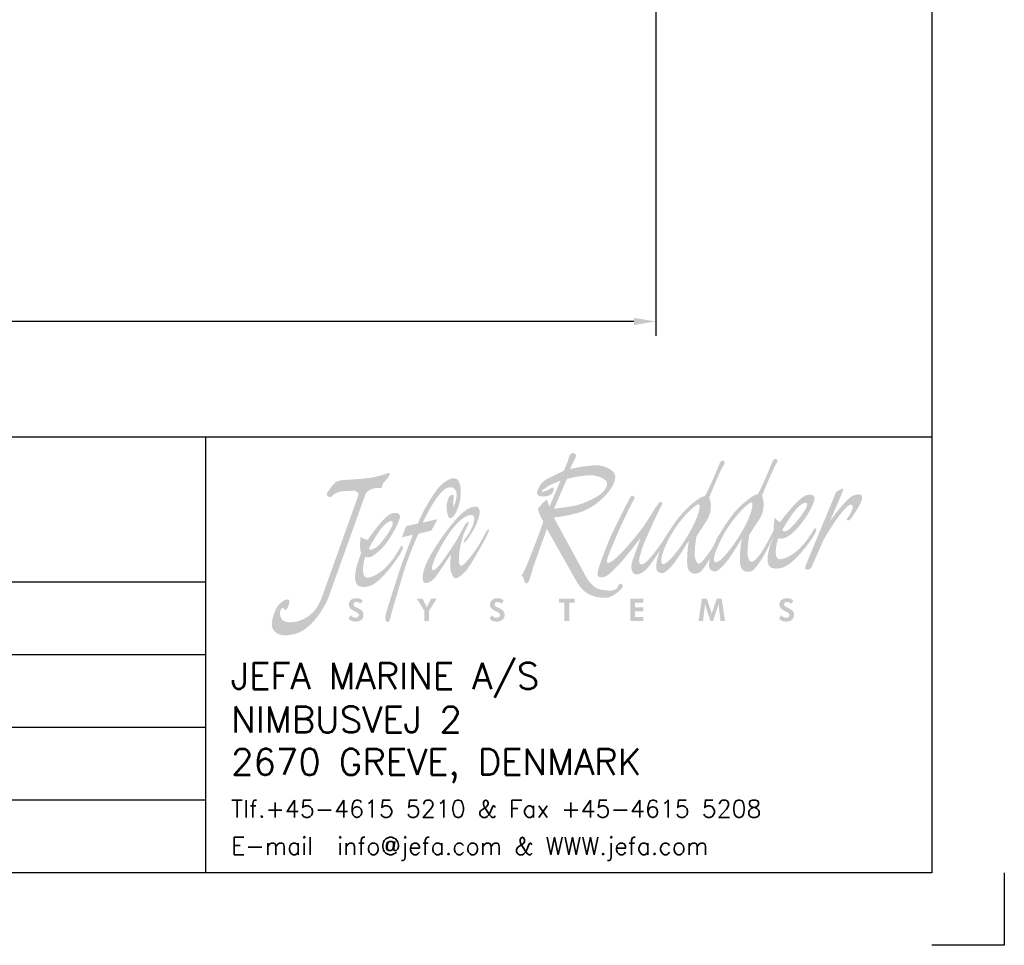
# Model space of a CAD drawing. Extents: x -2660 to 390, y -788 to 1212.
# Tile 3 of 5: x -288 to 390, y -788 to -151. Entities that reach past the tile are written whole.
import ezdxf

# ---------------------------------------------------------------- set-up
doc = ezdxf.new("R2010")
doc.units = 0
doc.header["$LTSCALE"] = 1.5
doc.header["$PDMODE"] = 2
doc.header["$PDSIZE"] = 5
doc.layers.get('0').update_dxf_attribs({"linetype": 'CONTINUOUS'})
doc.layers.get('DEFPOINTS').update_dxf_attribs({"linetype": 'CONTINUOUS'})
doc.layers.add('DIMS', color=7, linetype='CONTINUOUS', lineweight=15)
doc.layers.add('RAMME', color=7, linetype='CONTINUOUS')
doc.styles.add('ROMANS', font='romans')
doc.dimstyles.new('Text 20', dxfattribs={"dimtxt": 20, "dimasz": 15, "dimexe": 10, "dimexo": 0, "dimgap": 0, "dimtad": 0, "dimdsep": 46, "dimtxsty": 'ROMANS', "dimcen": 10, "dimazin": 2, "dimtfac": 0.65, "dimtofl": 0, "dimtmove": 0, "dimatfit": 0, "dimfxl": 0, "dimtolj": 1, "dimarcsym": 0})

# ---------------------------------------------------------------- blocks, each defined once
blk = doc.blocks.new('jefa rudder logo')
at = {"linetype": 'Continuous', "lineweight": 0}
h = blk.add_hatch(color=182, dxfattribs=at)
edge = h.paths.add_edge_path(flags=16)
edge.add_spline(control_points=[(28.946, 61.153), (29.136, 61.166), (28.946, 60.378), (28.384, 59.431), (28.384, 59.431), (27.823, 58.483), (27.165, 57.709), (26.919, 57.709), (26.919, 57.709), (26.675, 57.709), (26.858, 58.522), (27.417, 59.469), (27.417, 59.469), (27.978, 60.416), (28.791, 61.14), (28.946, 61.153)], knot_values=[0, 0, 0, 0, 0.25, 0.25, 0.25, 0.25, 0.5, 0.5, 0.5, 0.5, 0.75, 0.75, 0.75, 0.75, 1, 1, 1, 1], degree=3, periodic=0)
edge = h.paths.add_edge_path(flags=16)
edge.add_spline(control_points=[(29.952, 57.81), (30.196, 57.81), (30.853, 58.583), (31.415, 59.53), (31.415, 59.53), (31.976, 60.48), (32.167, 61.265), (31.976, 61.252), (31.976, 61.252), (31.821, 61.242), (31.034, 60.498), (30.472, 59.55), (30.472, 59.55), (30.323, 59.296), (29.533, 57.81), (29.952, 57.81)], knot_values=[0, 0, 0, 0, 0.25, 0.25, 0.25, 0.25, 0.5, 0.5, 0.5, 0.5, 0.75, 0.75, 0.75, 0.75, 1, 1, 1, 1], degree=3, periodic=0)
edge = h.paths.add_edge_path()
edge.add_spline(control_points=[(30.173, 59.439), (30.188, 59.472), (30.213, 59.515), (30.241, 59.563), (30.241, 59.563), (30.254, 59.588), (30.262, 59.604), (30.262, 59.604), (30.262, 59.604), (30.262, 59.604), (30.264, 59.604), (30.264, 59.604), (30.264, 59.604), (30.467, 59.947), (30.881, 60.561), (31.186, 60.876), (31.186, 60.876), (31.549, 61.255), (32.212, 61.78), (32.296, 61.689), (32.296, 61.689), (32.38, 61.595), (33.18, 63.561), (33.18, 63.561), (33.18, 63.561), (33.18, 63.561), (33.264, 63.812), (33.404, 63.746), (33.404, 63.746), (33.543, 63.68), (33.49, 63.569), (33.386, 63.429), (33.386, 63.429), (33.284, 63.292), (32.578, 61.638), (32.593, 61.623), (32.593, 61.623), (32.609, 61.608), (32.893, 60.96), (32.418, 60.244), (32.418, 60.244), (31.943, 59.527), (31.859, 59.378), (31.859, 59.378), (31.859, 59.378), (31.859, 59.378), (31.722, 58.514), (31.77, 58.227), (31.77, 58.227), (31.816, 57.955), (31.913, 57.78), (32.055, 57.849), (32.055, 57.849), (32.484, 58.059), (33.035, 59.223), (33.266, 59.654), (33.266, 59.654), (33.244, 59.898), (33.279, 60.124), (33.325, 60.389), (33.325, 60.389), (33.409, 60.272), (33.48, 60.185), (33.647, 60.14), (33.647, 60.14), (33.983, 60.607), (34.623, 61.364), (34.968, 61.58), (34.968, 61.58), (35.311, 61.793), (35.664, 61.704), (35.603, 61.41), (35.603, 61.41), (35.491, 60.848), (34.303, 58.946), (33.533, 59.19), (33.533, 59.19), (33.454, 59.047), (33.193, 57.983), (33.609, 57.991), (33.609, 57.991), (34.023, 57.996), (34.646, 58.39), (35.141, 59.058), (35.141, 59.058), (35.636, 59.728), (35.555, 59.766), (35.662, 59.774), (35.662, 59.774), (35.768, 59.779), (35.697, 59.568), (35.524, 59.281), (35.524, 59.281), (35.354, 59.002), (34.366, 57.602), (33.67, 57.485), (33.67, 57.485), (33.005, 57.358), (32.921, 57.655), (32.911, 57.986), (32.911, 57.986), (32.903, 58.288), (33.025, 58.743), (33.244, 59.263), (33.244, 59.263), (33.244, 59.263), (32.756, 58.306), (32.756, 58.306), (32.756, 58.306), (32.756, 58.306), (32.25, 57.401), (31.999, 57.31), (31.999, 57.31), (31.745, 57.216), (31.471, 57.272), (31.364, 57.589), (31.364, 57.589), (31.26, 57.904), (31.405, 59.256), (31.458, 59.22), (31.458, 59.22), (31.458, 59.22), (30.711, 57.97), (30.432, 57.691), (30.432, 57.691), (30.152, 57.412), (29.969, 57.16), (29.66, 57.366), (29.66, 57.366), (29.527, 57.452), (29.535, 57.724), (29.606, 58.047), (29.606, 58.047), (29.456, 57.782), (29.152, 57.277), (28.966, 57.208), (28.966, 57.208), (28.715, 57.117), (28.438, 57.173), (28.334, 57.488), (28.334, 57.488), (28.23, 57.803), (28.372, 59.154), (28.428, 59.118), (28.428, 59.118), (28.428, 59.118), (27.681, 57.871), (27.402, 57.592), (27.402, 57.592), (27.122, 57.313), (26.939, 57.061), (26.629, 57.264), (26.629, 57.264), (26.426, 57.396), (26.551, 57.965), (26.728, 58.476), (26.728, 58.476), (26.518, 58.151), (26.104, 57.531), (25.913, 57.368), (25.913, 57.368), (25.651, 57.147), (25.458, 57.089), (25.321, 57.13), (25.321, 57.13), (25.161, 57.175), (25.029, 57.483), (25.121, 57.772), (25.121, 57.772), (25.212, 58.064), (25.624, 59.207), (25.624, 59.207), (25.624, 59.207), (25.624, 59.207), (24.729, 58.052), (24.417, 57.721), (24.417, 57.721), (24.107, 57.389), (23.815, 57.109), (23.655, 57.028), (23.655, 57.028), (23.495, 56.947), (23.101, 56.838), (23.162, 57.229), (23.162, 57.229), (23.223, 57.62), (23.713, 58.824), (23.906, 59.276), (23.906, 59.276), (24.1, 59.731), (24.834, 61.173), (24.94, 61.359), (24.94, 61.359), (25.029, 61.519), (25.113, 61.793), (25.291, 61.514), (25.291, 61.514), (25.291, 61.514), (24.628, 60.241), (24.267, 59.378), (24.267, 59.378), (23.906, 58.514), (23.754, 58.163), (23.724, 58.021), (23.724, 58.021), (23.696, 57.882), (23.665, 57.752), (23.764, 57.772), (23.764, 57.772), (24.239, 57.866), (25.448, 59.421), (25.773, 59.845), (25.773, 59.845), (26.055, 60.239), (26.421, 60.876), (26.477, 60.945), (26.477, 60.945), (26.607, 61.105), (26.726, 61.356), (26.827, 61.275), (26.827, 61.275), (26.927, 61.196), (26.838, 61.074), (26.746, 60.914), (26.746, 60.914), (26.657, 60.754), (25.809, 58.961), (25.692, 58.534), (25.692, 58.534), (25.583, 58.133), (25.512, 57.963), (25.552, 57.831), (25.552, 57.831), (25.593, 57.701), (25.682, 57.561), (26.035, 57.922), (26.035, 57.922), (26.883, 58.793), (27.335, 59.926), (28.156, 60.777), (28.156, 60.777), (28.519, 61.153), (29.182, 61.679), (29.266, 61.587), (29.266, 61.587), (29.35, 61.496), (30.15, 63.459), (30.15, 63.459), (30.15, 63.459), (30.15, 63.459), (30.234, 63.711), (30.373, 63.647), (30.373, 63.647), (30.513, 63.581), (30.457, 63.47), (30.356, 63.33), (30.356, 63.33), (30.251, 63.19), (29.548, 61.537), (29.563, 61.521), (29.563, 61.521), (29.578, 61.506), (29.863, 60.861), (29.385, 60.145), (29.385, 60.145), (28.91, 59.426), (28.826, 59.276), (28.826, 59.276), (28.826, 59.276), (28.826, 59.276), (28.687, 58.407), (28.745, 58.123), (28.745, 58.123), (28.801, 57.843), (28.892, 57.683), (29.022, 57.749), (29.022, 57.749), (29.154, 57.815), (29.591, 58.392), (29.713, 58.598), (29.713, 58.598), (29.748, 58.659), (29.812, 58.773), (29.886, 58.905), (29.886, 58.905), (30.015, 59.225), (30.145, 59.461), (30.173, 59.439)], knot_values=[0, 0, 0, 0, 0.013889, 0.013889, 0.013889, 0.013889, 0.027778, 0.027778, 0.027778, 0.027778, 0.041667, 0.041667, 0.041667, 0.041667, 0.055556, 0.055556, 0.055556, 0.055556, 0.069444, 0.069444, 0.069444, 0.069444, 0.083333, 0.083333, 0.083333, 0.083333, 0.097222, 0.097222, 0.097222, 0.097222, 0.111111, 0.111111, 0.111111, 0.111111, 0.125, 0.125, 0.125, 0.125, 0.138889, 0.138889, 0.138889, 0.138889, 0.152778, 0.152778, 0.152778, 0.152778, 0.166667, 0.166667, 0.166667, 0.166667, 0.180556, 0.180556, 0.180556, 0.180556, 0.194444, 0.194444, 0.194444, 0.194444, 0.208333, 0.208333, 0.208333, 0.208333, 0.222222, 0.222222, 0.222222, 0.222222, 0.236111, 0.236111, 0.236111, 0.236111, 0.25, 0.25, 0.25, 0.25, 0.263889, 0.263889, 0.263889, 0.263889, 0.277778, 0.277778, 0.277778, 0.277778, 0.291667, 0.291667, 0.291667, 0.291667, 0.305556, 0.305556, 0.305556, 0.305556, 0.319444, 0.319444, 0.319444, 0.319444, 0.333333, 0.333333, 0.333333, 0.333333, 0.347222, 0.347222, 0.347222, 0.347222, 0.361111, 0.361111, 0.361111, 0.361111, 0.375, 0.375, 0.375, 0.375, 0.388889, 0.388889, 0.388889, 0.388889, 0.402778, 0.402778, 0.402778, 0.402778, 0.416667, 0.416667, 0.416667, 0.416667, 0.430556, 0.430556, 0.430556, 0.430556, 0.444444, 0.444444, 0.444444, 0.444444, 0.458333, 0.458333, 0.458333, 0.458333, 0.472222, 0.472222, 0.472222, 0.472222, 0.486111, 0.486111, 0.486111, 0.486111, 0.5, 0.5, 0.5, 0.5, 0.513889, 0.513889, 0.513889, 0.513889, 0.527778, 0.527778, 0.527778, 0.527778, 0.541667, 0.541667, 0.541667, 0.541667, 0.555556, 0.555556, 0.555556, 0.555556, 0.569444, 0.569444, 0.569444, 0.569444, 0.583333, 0.583333, 0.583333, 0.583333, 0.597222, 0.597222, 0.597222, 0.597222, 0.611111, 0.611111, 0.611111, 0.611111, 0.625, 0.625, 0.625, 0.625, 0.638889, 0.638889, 0.638889, 0.638889, 0.652778, 0.652778, 0.652778, 0.652778, 0.666667, 0.666667, 0.666667, 0.666667, 0.680556, 0.680556, 0.680556, 0.680556, 0.694444, 0.694444, 0.694444, 0.694444, 0.708333, 0.708333, 0.708333, 0.708333, 0.722222, 0.722222, 0.722222, 0.722222, 0.736111, 0.736111, 0.736111, 0.736111, 0.75, 0.75, 0.75, 0.75, 0.763889, 0.763889, 0.763889, 0.763889, 0.777778, 0.777778, 0.777778, 0.777778, 0.791667, 0.791667, 0.791667, 0.791667, 0.805556, 0.805556, 0.805556, 0.805556, 0.819444, 0.819444, 0.819444, 0.819444, 0.833333, 0.833333, 0.833333, 0.833333, 0.847222, 0.847222, 0.847222, 0.847222, 0.861111, 0.861111, 0.861111, 0.861111, 0.875, 0.875, 0.875, 0.875, 0.888889, 0.888889, 0.888889, 0.888889, 0.902778, 0.902778, 0.902778, 0.902778, 0.916667, 0.916667, 0.916667, 0.916667, 0.930556, 0.930556, 0.930556, 0.930556, 0.944444, 0.944444, 0.944444, 0.944444, 0.958333, 0.958333, 0.958333, 0.958333, 0.972222, 0.972222, 0.972222, 0.972222, 0.986111, 0.986111, 0.986111, 0.986111, 1, 1, 1, 1], degree=3, periodic=0)
edge = h.paths.add_edge_path(flags=16)
edge.add_spline(control_points=[(33.762, 59.68), (33.762, 59.68), (34.341, 60.698), (34.681, 60.998), (34.681, 60.998), (35.022, 61.295), (35.265, 61.331), (35.159, 60.998), (35.159, 60.998), (35.103, 60.825), (33.983, 59.182), (33.762, 59.68)], knot_values=[0, 0, 0, 0, 0.333333, 0.333333, 0.333333, 0.333333, 0.666667, 0.666667, 0.666667, 0.666667, 1, 1, 1, 1], degree=3, periodic=0)
edge = h.paths.add_edge_path()
edge.add_spline(control_points=[(21.222, 63.066), (21.222, 63.066), (21.486, 63.701), (21.486, 63.701), (21.486, 63.701), (21.486, 63.701), (21.501, 63.853), (21.544, 63.937), (21.544, 63.937), (21.587, 64.021), (21.74, 64.115), (21.798, 64.082), (21.798, 64.082), (21.857, 64.046), (21.984, 63.962), (21.9, 63.828), (21.9, 63.828), (21.816, 63.693), (21.577, 63.16), (21.577, 63.16), (21.577, 63.16), (21.577, 63.16), (22.982, 63.513), (23.49, 63.327), (23.49, 63.327), (23.998, 63.142), (24.371, 62.921), (24.067, 62.296), (24.067, 62.296), (23.762, 61.669), (22.931, 60.907), (22.078, 60.663), (22.078, 60.663), (21.222, 60.416), (20.648, 60.391), (20.648, 60.391), (20.648, 60.391), (20.648, 60.391), (22.459, 57.059), (22.459, 57.059), (22.459, 57.059), (22.865, 56.309), (23.259, 56.251), (23.51, 56.22), (23.51, 56.22), (23.785, 56.187), (24.107, 56.154), (24.262, 56.319), (24.262, 56.319), (24.361, 56.426), (24.364, 56.581), (24.448, 56.591), (24.448, 56.591), (24.531, 56.599), (24.684, 56.472), (24.575, 56.345), (24.575, 56.345), (24.465, 56.218), (24.016, 55.778), (23.627, 55.778), (23.627, 55.778), (23.236, 55.778), (22.469, 55.809), (21.984, 56.667), (21.984, 56.667), (21.984, 56.667), (20.251, 59.731), (20.251, 59.731), (20.251, 59.731), (20.251, 59.731), (19.479, 57.572), (19.479, 57.572), (19.479, 57.572), (19.479, 57.572), (19.319, 57.013), (19.258, 56.835), (19.258, 56.835), (19.2, 56.657), (19.116, 56.573), (19.04, 56.617), (19.04, 56.617), (18.964, 56.657), (18.92, 56.911), (18.87, 56.972), (18.87, 56.972), (18.819, 57.031), (18.766, 57.13), (18.862, 57.158), (18.862, 57.158), (18.959, 57.186), (20.076, 60.14), (20.041, 60.168), (20.041, 60.168), (19.98, 60.213), (19.7, 60.836), (19.741, 60.891), (19.741, 60.891), (19.893, 61.095), (20.061, 61.278), (20.259, 61.415), (20.259, 61.415), (20.295, 61.283), (20.343, 61.151), (20.401, 61.018), (20.401, 61.018), (20.401, 61.018), (21.036, 62.499), (21.036, 62.499), (21.036, 62.499), (21.036, 62.499), (20.521, 62.311), (20.361, 62.202), (20.361, 62.202), (20.198, 62.093), (19.929, 61.93), (19.944, 61.879), (19.944, 61.879), (19.962, 61.829), (20.208, 61.897), (20.35, 61.981), (20.35, 61.981), (20.495, 62.067), (20.63, 62.177), (20.648, 62.057), (20.648, 62.057), (20.663, 61.94), (20.579, 61.661), (20.249, 61.61), (20.249, 61.61), (19.919, 61.559), (19.733, 61.6), (19.69, 61.745), (19.69, 61.745), (19.649, 61.89), (19.853, 62.372), (20.223, 62.575), (20.223, 62.575), (20.597, 62.779), (21.222, 63.066), (21.222, 63.066)], knot_values=[0, 0, 0, 0, 0.028571, 0.028571, 0.028571, 0.028571, 0.057143, 0.057143, 0.057143, 0.057143, 0.085714, 0.085714, 0.085714, 0.085714, 0.114286, 0.114286, 0.114286, 0.114286, 0.142857, 0.142857, 0.142857, 0.142857, 0.171429, 0.171429, 0.171429, 0.171429, 0.2, 0.2, 0.2, 0.2, 0.228571, 0.228571, 0.228571, 0.228571, 0.257143, 0.257143, 0.257143, 0.257143, 0.285714, 0.285714, 0.285714, 0.285714, 0.314286, 0.314286, 0.314286, 0.314286, 0.342857, 0.342857, 0.342857, 0.342857, 0.371429, 0.371429, 0.371429, 0.371429, 0.4, 0.4, 0.4, 0.4, 0.428571, 0.428571, 0.428571, 0.428571, 0.457143, 0.457143, 0.457143, 0.457143, 0.485714, 0.485714, 0.485714, 0.485714, 0.514286, 0.514286, 0.514286, 0.514286, 0.542857, 0.542857, 0.542857, 0.542857, 0.571429, 0.571429, 0.571429, 0.571429, 0.6, 0.6, 0.6, 0.6, 0.628571, 0.628571, 0.628571, 0.628571, 0.657143, 0.657143, 0.657143, 0.657143, 0.685714, 0.685714, 0.685714, 0.685714, 0.714286, 0.714286, 0.714286, 0.714286, 0.742857, 0.742857, 0.742857, 0.742857, 0.771429, 0.771429, 0.771429, 0.771429, 0.8, 0.8, 0.8, 0.8, 0.828571, 0.828571, 0.828571, 0.828571, 0.857143, 0.857143, 0.857143, 0.857143, 0.885714, 0.885714, 0.885714, 0.885714, 0.914286, 0.914286, 0.914286, 0.914286, 0.942857, 0.942857, 0.942857, 0.942857, 0.971429, 0.971429, 0.971429, 0.971429, 1, 1, 1, 1], degree=3, periodic=0)
edge = h.paths.add_edge_path(flags=16)
edge.add_spline(control_points=[(20.655, 60.881), (20.655, 60.881), (21.399, 62.591), (21.399, 62.591), (21.399, 62.591), (21.412, 62.621), (22.629, 62.911), (23.109, 62.761), (23.109, 62.761), (23.592, 62.611), (23.856, 62.474), (23.609, 62.024), (23.609, 62.024), (23.363, 61.575), (22.263, 61.153), (21.918, 61.077), (21.918, 61.077), (21.57, 61.001), (20.655, 60.881), (20.655, 60.881)], knot_values=[0, 0, 0, 0, 0.2, 0.2, 0.2, 0.2, 0.4, 0.4, 0.4, 0.4, 0.6, 0.6, 0.6, 0.6, 0.8, 0.8, 0.8, 0.8, 1, 1, 1, 1], degree=3, periodic=0)
edge = h.paths.add_edge_path()
edge.add_spline(control_points=[(35.1, 57.64), (35.1, 57.64), (36.843, 61.852), (36.843, 61.852), (36.843, 61.852), (36.843, 61.852), (37.153, 62.019), (37.153, 62.019), (37.153, 62.019), (37.153, 62.019), (37.29, 62.103), (37.249, 61.956), (37.249, 61.956), (37.211, 61.808), (36.477, 60.162), (36.477, 60.162), (36.477, 60.162), (36.477, 60.162), (37.437, 61.491), (37.785, 61.628), (37.785, 61.628), (38.156, 61.77), (38.402, 61.752), (38.324, 61.42), (38.324, 61.42), (38.245, 61.09), (37.689, 60.274), (37.602, 60.228), (37.602, 60.228), (37.513, 60.18), (37.442, 60.279), (37.442, 60.279), (37.442, 60.279), (37.442, 60.279), (37.63, 60.533), (37.683, 60.645), (37.683, 60.645), (37.734, 60.754), (37.823, 60.937), (37.8, 61.023), (37.8, 61.023), (37.628, 61.666), (36.165, 59.2), (36.111, 59.07), (36.111, 59.07), (36.111, 59.07), (35.438, 57.539), (35.438, 57.539), (35.438, 57.539), (35.375, 57.396), (35.174, 57.374), (35.115, 57.404), (35.115, 57.404), (35.057, 57.434), (35.07, 57.569), (35.1, 57.64)], knot_values=[0, 0, 0, 0, 0.071429, 0.071429, 0.071429, 0.071429, 0.142857, 0.142857, 0.142857, 0.142857, 0.214286, 0.214286, 0.214286, 0.214286, 0.285714, 0.285714, 0.285714, 0.285714, 0.357143, 0.357143, 0.357143, 0.357143, 0.428571, 0.428571, 0.428571, 0.428571, 0.5, 0.5, 0.5, 0.5, 0.571429, 0.571429, 0.571429, 0.571429, 0.642857, 0.642857, 0.642857, 0.642857, 0.714286, 0.714286, 0.714286, 0.714286, 0.785714, 0.785714, 0.785714, 0.785714, 0.857143, 0.857143, 0.857143, 0.857143, 0.928571, 0.928571, 0.928571, 0.928571, 1, 1, 1, 1], degree=3, periodic=0)
edge = h.paths.add_edge_path()
edge.add_spline(control_points=[(15.657, 59.299), (15.954, 59.7), (16.322, 60.526), (15.895, 60.531), (15.895, 60.531), (15.682, 60.536), (15.146, 60.315), (14.435, 59.162), (14.435, 59.162), (13.726, 58.009), (13.688, 57.638), (13.655, 57.508), (13.655, 57.508), (13.622, 57.376), (13.696, 57.257), (13.94, 57.49), (13.94, 57.49), (14.186, 57.721), (14.867, 58.755), (15.083, 59.106), (15.083, 59.106), (15.334, 59.52), (15.624, 60.236), (15.745, 60.117), (15.745, 60.117), (15.801, 60.063), (15.702, 59.893), (15.56, 59.627), (15.56, 59.627), (15.281, 59.103), (15.006, 57.401), (15.385, 57.63), (15.385, 57.63), (15.692, 57.818), (16.261, 58.638), (16.469, 59.017), (16.469, 59.017), (16.678, 59.398), (16.784, 59.599), (16.784, 59.599), (16.784, 59.599), (16.784, 59.599), (17.008, 59.875), (16.906, 59.568), (16.906, 59.568), (16.802, 59.263), (15.86, 57.61), (15.636, 57.356), (15.636, 57.356), (15.413, 57.104), (15.128, 56.871), (14.986, 56.901), (14.986, 56.901), (14.844, 56.932), (14.686, 57.338), (14.702, 57.633), (14.702, 57.633), (14.717, 57.925), (14.745, 58.275), (14.745, 58.275), (14.745, 58.275), (14.745, 58.275), (14.186, 57.419), (13.914, 57.036), (13.914, 57.036), (13.64, 56.65), (13.218, 56.497), (13.155, 56.726), (13.155, 56.726), (13.091, 56.954), (13.071, 57.498), (13.879, 58.727), (13.879, 58.727), (14.686, 59.959), (15.347, 60.698), (15.766, 60.899), (15.766, 60.899), (16.187, 61.102), (16.355, 61.013), (16.393, 60.782), (16.393, 60.782), (16.431, 60.549), (16.228, 59.949), (15.936, 59.499), (15.936, 59.499), (15.644, 59.05), (15.578, 58.971), (15.502, 58.958), (15.502, 58.958), (15.392, 58.946), (15.596, 59.215), (15.657, 59.299)], knot_values=[0, 0, 0, 0, 0.043478, 0.043478, 0.043478, 0.043478, 0.086957, 0.086957, 0.086957, 0.086957, 0.130435, 0.130435, 0.130435, 0.130435, 0.173913, 0.173913, 0.173913, 0.173913, 0.217391, 0.217391, 0.217391, 0.217391, 0.26087, 0.26087, 0.26087, 0.26087, 0.304348, 0.304348, 0.304348, 0.304348, 0.347826, 0.347826, 0.347826, 0.347826, 0.391304, 0.391304, 0.391304, 0.391304, 0.434783, 0.434783, 0.434783, 0.434783, 0.478261, 0.478261, 0.478261, 0.478261, 0.521739, 0.521739, 0.521739, 0.521739, 0.565217, 0.565217, 0.565217, 0.565217, 0.608696, 0.608696, 0.608696, 0.608696, 0.652174, 0.652174, 0.652174, 0.652174, 0.695652, 0.695652, 0.695652, 0.695652, 0.73913, 0.73913, 0.73913, 0.73913, 0.782609, 0.782609, 0.782609, 0.782609, 0.826087, 0.826087, 0.826087, 0.826087, 0.869565, 0.869565, 0.869565, 0.869565, 0.913043, 0.913043, 0.913043, 0.913043, 0.956522, 0.956522, 0.956522, 0.956522, 1, 1, 1, 1], degree=3, periodic=0)
edge = h.paths.add_edge_path()
edge.add_spline(control_points=[(12.847, 60.041), (13.198, 60.897), (13.703, 61.671), (13.995, 62.045), (13.995, 62.045), (14.29, 62.415), (14.808, 62.768), (15.09, 62.586), (15.09, 62.586), (15.372, 62.403), (15.385, 61.544), (15.151, 60.945), (15.151, 60.945), (14.915, 60.343), (14.803, 60.371), (14.689, 60.35), (14.689, 60.35), (14.575, 60.33), (14.47, 60.848), (14.503, 61.102), (14.503, 61.102), (14.539, 61.359), (14.613, 61.628), (14.783, 61.686), (14.783, 61.686), (14.953, 61.745), (14.915, 61.557), (14.884, 61.356), (14.884, 61.356), (14.856, 61.156), (14.9, 60.978), (14.9, 60.978), (14.9, 60.978), (14.9, 60.978), (15.133, 61.521), (15.062, 61.821), (15.062, 61.821), (14.989, 62.118), (14.658, 62.334), (14.191, 61.826), (14.191, 61.826), (13.726, 61.318), (13.368, 60.564), (13.129, 60.091), (13.129, 60.091), (13.129, 60.091), (13.983, 60.295), (13.983, 60.295), (13.983, 60.295), (13.983, 60.295), (13.625, 59.637), (13.625, 59.637), (13.625, 59.637), (13.625, 59.637), (12.875, 59.446), (12.875, 59.446), (12.875, 59.446), (12.875, 59.446), (12.273, 58.115), (11.956, 57.008), (11.956, 57.008), (11.636, 55.9), (11.321, 54.884), (11.303, 54.737), (11.303, 54.737), (11.285, 54.592), (11.201, 54.364), (11.11, 54.384), (11.11, 54.384), (11.019, 54.404), (10.96, 54.526), (10.98, 54.714), (10.98, 54.714), (11.003, 54.902), (11.73, 57.117), (11.808, 57.381), (11.808, 57.381), (11.887, 57.643), (12.563, 59.395), (12.563, 59.395), (12.563, 59.395), (12.563, 59.395), (11.923, 59.245), (11.923, 59.245), (11.923, 59.245), (11.923, 59.245), (12.177, 59.888), (12.177, 59.888), (12.177, 59.888), (12.177, 59.888), (12.847, 60.041), (12.847, 60.041)], knot_values=[0, 0, 0, 0, 0.043478, 0.043478, 0.043478, 0.043478, 0.086957, 0.086957, 0.086957, 0.086957, 0.130435, 0.130435, 0.130435, 0.130435, 0.173913, 0.173913, 0.173913, 0.173913, 0.217391, 0.217391, 0.217391, 0.217391, 0.26087, 0.26087, 0.26087, 0.26087, 0.304348, 0.304348, 0.304348, 0.304348, 0.347826, 0.347826, 0.347826, 0.347826, 0.391304, 0.391304, 0.391304, 0.391304, 0.434783, 0.434783, 0.434783, 0.434783, 0.478261, 0.478261, 0.478261, 0.478261, 0.521739, 0.521739, 0.521739, 0.521739, 0.565217, 0.565217, 0.565217, 0.565217, 0.608696, 0.608696, 0.608696, 0.608696, 0.652174, 0.652174, 0.652174, 0.652174, 0.695652, 0.695652, 0.695652, 0.695652, 0.73913, 0.73913, 0.73913, 0.73913, 0.782609, 0.782609, 0.782609, 0.782609, 0.826087, 0.826087, 0.826087, 0.826087, 0.869565, 0.869565, 0.869565, 0.869565, 0.913043, 0.913043, 0.913043, 0.913043, 0.956522, 0.956522, 0.956522, 0.956522, 1, 1, 1, 1], degree=3, periodic=0)
edge = h.paths.add_edge_path()
edge.add_spline(control_points=[(9.576, 59.296), (9.662, 59.185), (9.799, 59.139), (9.97, 59.098), (9.97, 59.098), (10.287, 59.573), (10.841, 60.302), (11.179, 60.526), (11.179, 60.526), (11.514, 60.749), (11.869, 60.67), (11.821, 60.376), (11.821, 60.376), (11.773, 60.084), (11.123, 58.844), (10.597, 58.44), (10.597, 58.44), (10.351, 58.25), (10.157, 58.026), (9.827, 58.118), (9.827, 58.118), (9.754, 57.975), (9.533, 56.916), (9.947, 56.934), (9.947, 56.934), (10.361, 56.954), (10.97, 57.361), (11.443, 58.039), (11.443, 58.039), (11.913, 58.715), (11.831, 58.75), (11.938, 58.76), (11.938, 58.76), (12.045, 58.771), (11.994, 58.55), (11.816, 58.27), (11.816, 58.27), (11.638, 57.988), (10.688, 56.581), (10.025, 56.436), (10.025, 56.436), (9.362, 56.291), (9.268, 56.584), (9.248, 56.909), (9.248, 56.909), (9.225, 57.236), (9.357, 57.749), (9.594, 58.334), (9.594, 58.334), (9.497, 58.671), (9.528, 58.951), (9.576, 59.296)], knot_values=[0, 0, 0, 0, 0.076923, 0.076923, 0.076923, 0.076923, 0.153846, 0.153846, 0.153846, 0.153846, 0.230769, 0.230769, 0.230769, 0.230769, 0.307692, 0.307692, 0.307692, 0.307692, 0.384615, 0.384615, 0.384615, 0.384615, 0.461538, 0.461538, 0.461538, 0.461538, 0.538462, 0.538462, 0.538462, 0.538462, 0.615385, 0.615385, 0.615385, 0.615385, 0.692308, 0.692308, 0.692308, 0.692308, 0.769231, 0.769231, 0.769231, 0.769231, 0.846154, 0.846154, 0.846154, 0.846154, 0.923077, 0.923077, 0.923077, 0.923077, 1, 1, 1, 1], degree=3, periodic=0)
edge = h.paths.add_edge_path(flags=16)
edge.add_spline(control_points=[(10.038, 58.611), (10.038, 58.611), (10.582, 59.637), (10.912, 59.941), (10.912, 59.941), (11.242, 60.249), (11.486, 60.289), (11.389, 59.957), (11.389, 59.957), (11.295, 59.624), (10.701, 58.837), (10.465, 58.679), (10.465, 58.679), (10.272, 58.55), (10.102, 58.476), (10.038, 58.611)], knot_values=[0, 0, 0, 0, 0.25, 0.25, 0.25, 0.25, 0.5, 0.5, 0.5, 0.5, 0.75, 0.75, 0.75, 0.75, 1, 1, 1, 1], degree=3, periodic=0)
edge = h.paths.add_edge_path()
edge.add_spline(control_points=[(9.215, 61.933), (8.862, 61.887), (8.435, 61.956), (8.128, 61.773), (8.128, 61.773), (7.968, 61.679), (7.892, 61.557), (7.808, 61.549), (7.808, 61.549), (7.727, 61.542), (7.564, 61.671), (7.645, 61.793), (7.645, 61.793), (7.729, 61.915), (7.971, 62.304), (8.133, 62.408), (8.133, 62.408), (8.298, 62.509), (8.532, 62.545), (8.735, 62.547), (8.735, 62.547), (8.938, 62.55), (10.025, 62.626), (10.391, 62.713), (10.391, 62.713), (10.757, 62.799), (11.097, 62.923), (11.097, 62.923), (11.097, 62.923), (11.097, 62.923), (11.234, 63.01), (11.232, 62.868), (11.232, 62.868), (11.229, 62.728), (10.869, 62.393), (10.825, 62.271), (10.825, 62.271), (10.782, 62.149), (10.841, 62.037), (10.617, 62.075), (10.617, 62.075), (10.394, 62.111), (9.944, 61.999), (9.83, 61.679), (9.83, 61.679), (9.83, 61.679), (7.714, 55.781), (7.714, 55.781), (7.714, 55.781), (7.597, 55.456), (6.871, 54.011), (5.832, 53.713), (5.832, 53.713), (4.793, 53.416), (4.465, 53.917), (4.468, 54.257), (4.468, 54.257), (4.473, 54.6), (4.691, 55.237), (4.93, 55.453), (4.93, 55.453), (5.171, 55.672), (5.504, 55.796), (5.479, 55.555), (5.479, 55.555), (5.456, 55.314), (5.291, 54.958), (5.202, 55.113), (5.202, 55.113), (5.11, 55.265), (5.034, 55.207), (4.971, 55.065), (4.971, 55.065), (4.907, 54.922), (4.902, 54.409), (5.408, 54.376), (5.408, 54.376), (5.916, 54.343), (6.901, 54.58), (7.333, 55.786), (7.333, 55.786), (7.333, 55.786), (9.444, 61.681), (9.444, 61.681), (9.444, 61.681), (9.497, 61.826), (9.215, 61.933), (9.215, 61.933)], knot_values=[0, 0, 0, 0, 0.045455, 0.045455, 0.045455, 0.045455, 0.090909, 0.090909, 0.090909, 0.090909, 0.136364, 0.136364, 0.136364, 0.136364, 0.181818, 0.181818, 0.181818, 0.181818, 0.227273, 0.227273, 0.227273, 0.227273, 0.272727, 0.272727, 0.272727, 0.272727, 0.318182, 0.318182, 0.318182, 0.318182, 0.363636, 0.363636, 0.363636, 0.363636, 0.409091, 0.409091, 0.409091, 0.409091, 0.454545, 0.454545, 0.454545, 0.454545, 0.5, 0.5, 0.5, 0.5, 0.545455, 0.545455, 0.545455, 0.545455, 0.590909, 0.590909, 0.590909, 0.590909, 0.636364, 0.636364, 0.636364, 0.636364, 0.681818, 0.681818, 0.681818, 0.681818, 0.727273, 0.727273, 0.727273, 0.727273, 0.772727, 0.772727, 0.772727, 0.772727, 0.818182, 0.818182, 0.818182, 0.818182, 0.863636, 0.863636, 0.863636, 0.863636, 0.909091, 0.909091, 0.909091, 0.909091, 0.954545, 0.954545, 0.954545, 0.954545, 1, 1, 1, 1], degree=3, periodic=0)
h = blk.add_hatch(color=8, dxfattribs=at)
edge = h.paths.add_edge_path()
edge.add_spline(control_points=[(33.574, 54.61), (33.574, 54.61), (33.726, 54.783), (33.726, 54.783), (33.726, 54.783), (33.746, 54.734), (33.777, 54.699), (33.82, 54.671), (33.82, 54.671), (33.861, 54.643), (33.909, 54.63), (33.962, 54.63), (33.962, 54.63), (34.026, 54.63), (34.077, 54.646), (34.115, 54.676), (34.115, 54.676), (34.153, 54.707), (34.171, 54.747), (34.171, 54.798), (34.171, 54.798), (34.171, 54.859), (34.11, 54.92), (33.985, 54.978), (33.985, 54.978), (33.945, 54.999), (33.914, 55.014), (33.889, 55.027), (33.889, 55.027), (33.777, 55.085), (33.701, 55.141), (33.658, 55.197), (33.658, 55.197), (33.614, 55.253), (33.592, 55.319), (33.592, 55.397), (33.592, 55.397), (33.592, 55.502), (33.635, 55.588), (33.718, 55.656), (33.718, 55.656), (33.802, 55.725), (33.909, 55.758), (34.044, 55.758), (34.044, 55.758), (34.12, 55.758), (34.188, 55.745), (34.244, 55.717), (34.244, 55.717), (34.3, 55.692), (34.351, 55.649), (34.392, 55.59), (34.392, 55.59), (34.392, 55.59), (34.232, 55.435), (34.232, 55.435), (34.232, 55.435), (34.211, 55.474), (34.186, 55.502), (34.155, 55.519), (34.155, 55.519), (34.122, 55.537), (34.084, 55.547), (34.039, 55.547), (34.039, 55.547), (33.985, 55.547), (33.942, 55.535), (33.909, 55.507), (33.909, 55.507), (33.876, 55.479), (33.858, 55.443), (33.858, 55.4), (33.858, 55.4), (33.858, 55.334), (33.924, 55.27), (34.056, 55.215), (34.056, 55.215), (34.082, 55.204), (34.102, 55.197), (34.117, 55.189), (34.117, 55.189), (34.224, 55.141), (34.305, 55.082), (34.359, 55.021), (34.359, 55.021), (34.409, 54.958), (34.435, 54.887), (34.435, 54.808), (34.435, 54.808), (34.435, 54.689), (34.394, 54.592), (34.313, 54.521), (34.313, 54.521), (34.232, 54.45), (34.12, 54.414), (33.983, 54.414), (33.983, 54.414), (33.884, 54.414), (33.8, 54.43), (33.731, 54.465), (33.731, 54.465), (33.66, 54.498), (33.609, 54.547), (33.574, 54.61)], knot_values=[0, 0, 0, 0, 0.038462, 0.038462, 0.038462, 0.038462, 0.076923, 0.076923, 0.076923, 0.076923, 0.115385, 0.115385, 0.115385, 0.115385, 0.153846, 0.153846, 0.153846, 0.153846, 0.192308, 0.192308, 0.192308, 0.192308, 0.230769, 0.230769, 0.230769, 0.230769, 0.269231, 0.269231, 0.269231, 0.269231, 0.307692, 0.307692, 0.307692, 0.307692, 0.346154, 0.346154, 0.346154, 0.346154, 0.384615, 0.384615, 0.384615, 0.384615, 0.423077, 0.423077, 0.423077, 0.423077, 0.461538, 0.461538, 0.461538, 0.461538, 0.5, 0.5, 0.5, 0.5, 0.538462, 0.538462, 0.538462, 0.538462, 0.576923, 0.576923, 0.576923, 0.576923, 0.615385, 0.615385, 0.615385, 0.615385, 0.653846, 0.653846, 0.653846, 0.653846, 0.692308, 0.692308, 0.692308, 0.692308, 0.730769, 0.730769, 0.730769, 0.730769, 0.769231, 0.769231, 0.769231, 0.769231, 0.807692, 0.807692, 0.807692, 0.807692, 0.846154, 0.846154, 0.846154, 0.846154, 0.884615, 0.884615, 0.884615, 0.884615, 0.923077, 0.923077, 0.923077, 0.923077, 0.961538, 0.961538, 0.961538, 0.961538, 1, 1, 1, 1], degree=3, periodic=0)
edge = h.paths.add_edge_path()
edge.add_spline(control_points=[(28.951, 54.447), (28.951, 54.447), (29.144, 55.728), (29.144, 55.728), (29.144, 55.728), (29.144, 55.728), (29.431, 55.728), (29.431, 55.728), (29.431, 55.728), (29.431, 55.728), (29.677, 54.973), (29.677, 54.973), (29.677, 54.973), (29.682, 54.958), (29.69, 54.935), (29.695, 54.905), (29.695, 54.905), (29.703, 54.874), (29.708, 54.839), (29.713, 54.8), (29.713, 54.8), (29.718, 54.841), (29.723, 54.877), (29.728, 54.907), (29.728, 54.907), (29.733, 54.938), (29.738, 54.961), (29.746, 54.976), (29.746, 54.976), (29.746, 54.976), (29.995, 55.728), (29.995, 55.728), (29.995, 55.728), (29.995, 55.728), (30.279, 55.728), (30.279, 55.728), (30.279, 55.728), (30.279, 55.728), (30.475, 54.447), (30.475, 54.447), (30.475, 54.447), (30.475, 54.447), (30.213, 54.447), (30.213, 54.447), (30.213, 54.447), (30.213, 54.447), (30.122, 55.22), (30.122, 55.22), (30.122, 55.22), (30.114, 55.275), (30.109, 55.321), (30.107, 55.349), (30.107, 55.349), (30.104, 55.377), (30.104, 55.405), (30.104, 55.43), (30.104, 55.43), (30.104, 55.443), (30.104, 55.453), (30.104, 55.461), (30.104, 55.461), (30.104, 55.466), (30.104, 55.474), (30.104, 55.479), (30.104, 55.479), (30.096, 55.428), (30.089, 55.385), (30.081, 55.349), (30.081, 55.349), (30.074, 55.311), (30.066, 55.286), (30.058, 55.265), (30.058, 55.265), (30.058, 55.265), (29.787, 54.447), (29.787, 54.447), (29.787, 54.447), (29.787, 54.447), (29.634, 54.447), (29.634, 54.447), (29.634, 54.447), (29.634, 54.447), (29.367, 55.265), (29.367, 55.265), (29.367, 55.265), (29.365, 55.273), (29.36, 55.296), (29.352, 55.329), (29.352, 55.329), (29.345, 55.364), (29.332, 55.413), (29.319, 55.479), (29.319, 55.479), (29.319, 55.479), (29.319, 55.441), (29.319, 55.441), (29.319, 55.441), (29.319, 55.382), (29.314, 55.309), (29.304, 55.222), (29.304, 55.222), (29.304, 55.222), (29.301, 55.22), (29.301, 55.22), (29.301, 55.22), (29.301, 55.22), (29.21, 54.447), (29.21, 54.447), (29.21, 54.447), (29.21, 54.447), (28.951, 54.447), (28.951, 54.447)], knot_values=[0, 0, 0, 0, 0.035714, 0.035714, 0.035714, 0.035714, 0.071429, 0.071429, 0.071429, 0.071429, 0.107143, 0.107143, 0.107143, 0.107143, 0.142857, 0.142857, 0.142857, 0.142857, 0.178571, 0.178571, 0.178571, 0.178571, 0.214286, 0.214286, 0.214286, 0.214286, 0.25, 0.25, 0.25, 0.25, 0.285714, 0.285714, 0.285714, 0.285714, 0.321429, 0.321429, 0.321429, 0.321429, 0.357143, 0.357143, 0.357143, 0.357143, 0.392857, 0.392857, 0.392857, 0.392857, 0.428571, 0.428571, 0.428571, 0.428571, 0.464286, 0.464286, 0.464286, 0.464286, 0.5, 0.5, 0.5, 0.5, 0.535714, 0.535714, 0.535714, 0.535714, 0.571429, 0.571429, 0.571429, 0.571429, 0.607143, 0.607143, 0.607143, 0.607143, 0.642857, 0.642857, 0.642857, 0.642857, 0.678571, 0.678571, 0.678571, 0.678571, 0.714286, 0.714286, 0.714286, 0.714286, 0.75, 0.75, 0.75, 0.75, 0.785714, 0.785714, 0.785714, 0.785714, 0.821429, 0.821429, 0.821429, 0.821429, 0.857143, 0.857143, 0.857143, 0.857143, 0.892857, 0.892857, 0.892857, 0.892857, 0.928571, 0.928571, 0.928571, 0.928571, 0.964286, 0.964286, 0.964286, 0.964286, 1, 1, 1, 1], degree=3, periodic=0)
edge = h.paths.add_edge_path()
edge.add_spline(control_points=[(25.034, 54.447), (25.034, 54.447), (25.034, 55.728), (25.034, 55.728), (25.034, 55.728), (25.034, 55.728), (25.786, 55.728), (25.786, 55.728), (25.786, 55.728), (25.786, 55.728), (25.786, 55.496), (25.786, 55.496), (25.786, 55.496), (25.786, 55.496), (25.306, 55.496), (25.306, 55.496), (25.306, 55.496), (25.306, 55.496), (25.306, 55.232), (25.306, 55.232), (25.306, 55.232), (25.306, 55.232), (25.786, 55.232), (25.786, 55.232), (25.786, 55.232), (25.786, 55.232), (25.786, 55.001), (25.786, 55.001), (25.786, 55.001), (25.786, 55.001), (25.306, 55.001), (25.306, 55.001), (25.306, 55.001), (25.306, 55.001), (25.306, 54.681), (25.306, 54.681), (25.306, 54.681), (25.306, 54.681), (25.786, 54.681), (25.786, 54.681), (25.786, 54.681), (25.786, 54.681), (25.786, 54.447), (25.786, 54.447), (25.786, 54.447), (25.786, 54.447), (25.034, 54.447), (25.034, 54.447)], knot_values=[0, 0, 0, 0, 0.083333, 0.083333, 0.083333, 0.083333, 0.166667, 0.166667, 0.166667, 0.166667, 0.25, 0.25, 0.25, 0.25, 0.333333, 0.333333, 0.333333, 0.333333, 0.416667, 0.416667, 0.416667, 0.416667, 0.5, 0.5, 0.5, 0.5, 0.583333, 0.583333, 0.583333, 0.583333, 0.666667, 0.666667, 0.666667, 0.666667, 0.75, 0.75, 0.75, 0.75, 0.833333, 0.833333, 0.833333, 0.833333, 0.916667, 0.916667, 0.916667, 0.916667, 1, 1, 1, 1], degree=3, periodic=0)
edge = h.paths.add_edge_path()
edge.add_spline(control_points=[(21.537, 55.496), (21.537, 55.496), (21.537, 54.447), (21.537, 54.447), (21.537, 54.447), (21.537, 54.447), (21.262, 54.447), (21.262, 54.447), (21.262, 54.447), (21.262, 54.447), (21.262, 55.496), (21.262, 55.496), (21.262, 55.496), (21.262, 55.496), (20.947, 55.496), (20.947, 55.496), (20.947, 55.496), (20.947, 55.496), (20.947, 55.728), (20.947, 55.728), (20.947, 55.728), (20.947, 55.728), (21.849, 55.728), (21.849, 55.728), (21.849, 55.728), (21.849, 55.728), (21.849, 55.496), (21.849, 55.496), (21.849, 55.496), (21.849, 55.496), (21.537, 55.496), (21.537, 55.496)], knot_values=[0, 0, 0, 0, 0.125, 0.125, 0.125, 0.125, 0.25, 0.25, 0.25, 0.25, 0.375, 0.375, 0.375, 0.375, 0.5, 0.5, 0.5, 0.5, 0.625, 0.625, 0.625, 0.625, 0.75, 0.75, 0.75, 0.75, 0.875, 0.875, 0.875, 0.875, 1, 1, 1, 1], degree=3, periodic=0)
edge = h.paths.add_edge_path()
edge.add_spline(control_points=[(16.967, 54.61), (16.967, 54.61), (17.12, 54.783), (17.12, 54.783), (17.12, 54.783), (17.14, 54.734), (17.17, 54.699), (17.214, 54.671), (17.214, 54.671), (17.254, 54.643), (17.302, 54.63), (17.356, 54.63), (17.356, 54.63), (17.419, 54.63), (17.47, 54.646), (17.508, 54.676), (17.508, 54.676), (17.546, 54.707), (17.564, 54.747), (17.564, 54.798), (17.564, 54.798), (17.564, 54.859), (17.503, 54.92), (17.379, 54.978), (17.379, 54.978), (17.338, 54.999), (17.305, 55.014), (17.282, 55.027), (17.282, 55.027), (17.17, 55.085), (17.092, 55.141), (17.051, 55.197), (17.051, 55.197), (17.008, 55.253), (16.985, 55.319), (16.985, 55.397), (16.985, 55.397), (16.985, 55.502), (17.028, 55.588), (17.109, 55.656), (17.109, 55.656), (17.193, 55.725), (17.302, 55.758), (17.437, 55.758), (17.437, 55.758), (17.513, 55.758), (17.582, 55.745), (17.638, 55.717), (17.638, 55.717), (17.694, 55.692), (17.742, 55.649), (17.785, 55.59), (17.785, 55.59), (17.785, 55.59), (17.625, 55.435), (17.625, 55.435), (17.625, 55.435), (17.605, 55.474), (17.579, 55.502), (17.549, 55.519), (17.549, 55.519), (17.516, 55.537), (17.478, 55.547), (17.432, 55.547), (17.432, 55.547), (17.379, 55.547), (17.335, 55.535), (17.302, 55.507), (17.302, 55.507), (17.269, 55.479), (17.252, 55.443), (17.252, 55.4), (17.252, 55.4), (17.252, 55.334), (17.318, 55.27), (17.45, 55.215), (17.45, 55.215), (17.475, 55.204), (17.496, 55.197), (17.511, 55.189), (17.511, 55.189), (17.617, 55.141), (17.699, 55.082), (17.752, 55.021), (17.752, 55.021), (17.803, 54.958), (17.828, 54.887), (17.828, 54.808), (17.828, 54.808), (17.828, 54.689), (17.788, 54.592), (17.706, 54.521), (17.706, 54.521), (17.625, 54.45), (17.513, 54.414), (17.376, 54.414), (17.376, 54.414), (17.277, 54.414), (17.193, 54.43), (17.125, 54.465), (17.125, 54.465), (17.054, 54.498), (17.003, 54.547), (16.967, 54.61)], knot_values=[0, 0, 0, 0, 0.038462, 0.038462, 0.038462, 0.038462, 0.076923, 0.076923, 0.076923, 0.076923, 0.115385, 0.115385, 0.115385, 0.115385, 0.153846, 0.153846, 0.153846, 0.153846, 0.192308, 0.192308, 0.192308, 0.192308, 0.230769, 0.230769, 0.230769, 0.230769, 0.269231, 0.269231, 0.269231, 0.269231, 0.307692, 0.307692, 0.307692, 0.307692, 0.346154, 0.346154, 0.346154, 0.346154, 0.384615, 0.384615, 0.384615, 0.384615, 0.423077, 0.423077, 0.423077, 0.423077, 0.461538, 0.461538, 0.461538, 0.461538, 0.5, 0.5, 0.5, 0.5, 0.538462, 0.538462, 0.538462, 0.538462, 0.576923, 0.576923, 0.576923, 0.576923, 0.615385, 0.615385, 0.615385, 0.615385, 0.653846, 0.653846, 0.653846, 0.653846, 0.692308, 0.692308, 0.692308, 0.692308, 0.730769, 0.730769, 0.730769, 0.730769, 0.769231, 0.769231, 0.769231, 0.769231, 0.807692, 0.807692, 0.807692, 0.807692, 0.846154, 0.846154, 0.846154, 0.846154, 0.884615, 0.884615, 0.884615, 0.884615, 0.923077, 0.923077, 0.923077, 0.923077, 0.961538, 0.961538, 0.961538, 0.961538, 1, 1, 1, 1], degree=3, periodic=0)
edge = h.paths.add_edge_path()
edge.add_spline(control_points=[(13.223, 54.447), (13.223, 54.447), (13.223, 55.032), (13.223, 55.032), (13.223, 55.032), (13.223, 55.032), (12.789, 55.728), (12.789, 55.728), (12.789, 55.728), (12.789, 55.728), (13.109, 55.728), (13.109, 55.728), (13.109, 55.728), (13.109, 55.728), (13.299, 55.377), (13.299, 55.377), (13.299, 55.377), (13.31, 55.359), (13.317, 55.336), (13.327, 55.311), (13.327, 55.311), (13.338, 55.283), (13.348, 55.253), (13.358, 55.217), (13.358, 55.217), (13.368, 55.248), (13.376, 55.275), (13.386, 55.301), (13.386, 55.301), (13.396, 55.329), (13.409, 55.354), (13.421, 55.38), (13.421, 55.38), (13.421, 55.38), (13.609, 55.728), (13.609, 55.728), (13.609, 55.728), (13.609, 55.728), (13.929, 55.728), (13.929, 55.728), (13.929, 55.728), (13.929, 55.728), (13.498, 55.032), (13.498, 55.032), (13.498, 55.032), (13.498, 55.032), (13.498, 54.447), (13.498, 54.447), (13.498, 54.447), (13.498, 54.447), (13.223, 54.447), (13.223, 54.447)], knot_values=[0, 0, 0, 0, 0.076923, 0.076923, 0.076923, 0.076923, 0.153846, 0.153846, 0.153846, 0.153846, 0.230769, 0.230769, 0.230769, 0.230769, 0.307692, 0.307692, 0.307692, 0.307692, 0.384615, 0.384615, 0.384615, 0.384615, 0.461538, 0.461538, 0.461538, 0.461538, 0.538462, 0.538462, 0.538462, 0.538462, 0.615385, 0.615385, 0.615385, 0.615385, 0.692308, 0.692308, 0.692308, 0.692308, 0.769231, 0.769231, 0.769231, 0.769231, 0.846154, 0.846154, 0.846154, 0.846154, 0.923077, 0.923077, 0.923077, 0.923077, 1, 1, 1, 1], degree=3, periodic=0)
edge = h.paths.add_edge_path()
edge.add_spline(control_points=[(8.87, 54.61), (8.87, 54.61), (9.022, 54.783), (9.022, 54.783), (9.022, 54.783), (9.04, 54.734), (9.073, 54.699), (9.114, 54.671), (9.114, 54.671), (9.157, 54.643), (9.205, 54.63), (9.258, 54.63), (9.258, 54.63), (9.322, 54.63), (9.373, 54.646), (9.411, 54.676), (9.411, 54.676), (9.446, 54.707), (9.467, 54.747), (9.467, 54.798), (9.467, 54.798), (9.467, 54.859), (9.403, 54.92), (9.279, 54.978), (9.279, 54.978), (9.241, 54.999), (9.207, 55.014), (9.185, 55.027), (9.185, 55.027), (9.073, 55.085), (8.994, 55.141), (8.951, 55.197), (8.951, 55.197), (8.908, 55.253), (8.887, 55.319), (8.887, 55.397), (8.887, 55.397), (8.887, 55.502), (8.928, 55.588), (9.012, 55.656), (9.012, 55.656), (9.096, 55.725), (9.205, 55.758), (9.337, 55.758), (9.337, 55.758), (9.416, 55.758), (9.482, 55.745), (9.538, 55.717), (9.538, 55.717), (9.596, 55.692), (9.644, 55.649), (9.688, 55.59), (9.688, 55.59), (9.688, 55.59), (9.525, 55.435), (9.525, 55.435), (9.525, 55.435), (9.507, 55.474), (9.482, 55.502), (9.449, 55.519), (9.449, 55.519), (9.418, 55.537), (9.38, 55.547), (9.335, 55.547), (9.335, 55.547), (9.281, 55.547), (9.238, 55.535), (9.202, 55.507), (9.202, 55.507), (9.169, 55.479), (9.154, 55.443), (9.154, 55.4), (9.154, 55.4), (9.154, 55.334), (9.22, 55.27), (9.352, 55.215), (9.352, 55.215), (9.378, 55.204), (9.398, 55.197), (9.411, 55.189), (9.411, 55.189), (9.52, 55.141), (9.601, 55.082), (9.652, 55.021), (9.652, 55.021), (9.705, 54.958), (9.731, 54.887), (9.731, 54.808), (9.731, 54.808), (9.731, 54.689), (9.69, 54.592), (9.609, 54.521), (9.609, 54.521), (9.525, 54.45), (9.416, 54.414), (9.279, 54.414), (9.279, 54.414), (9.18, 54.414), (9.096, 54.43), (9.025, 54.465), (9.025, 54.465), (8.956, 54.498), (8.903, 54.547), (8.87, 54.61)], knot_values=[0, 0, 0, 0, 0.038462, 0.038462, 0.038462, 0.038462, 0.076923, 0.076923, 0.076923, 0.076923, 0.115385, 0.115385, 0.115385, 0.115385, 0.153846, 0.153846, 0.153846, 0.153846, 0.192308, 0.192308, 0.192308, 0.192308, 0.230769, 0.230769, 0.230769, 0.230769, 0.269231, 0.269231, 0.269231, 0.269231, 0.307692, 0.307692, 0.307692, 0.307692, 0.346154, 0.346154, 0.346154, 0.346154, 0.384615, 0.384615, 0.384615, 0.384615, 0.423077, 0.423077, 0.423077, 0.423077, 0.461538, 0.461538, 0.461538, 0.461538, 0.5, 0.5, 0.5, 0.5, 0.538462, 0.538462, 0.538462, 0.538462, 0.576923, 0.576923, 0.576923, 0.576923, 0.615385, 0.615385, 0.615385, 0.615385, 0.653846, 0.653846, 0.653846, 0.653846, 0.692308, 0.692308, 0.692308, 0.692308, 0.730769, 0.730769, 0.730769, 0.730769, 0.769231, 0.769231, 0.769231, 0.769231, 0.807692, 0.807692, 0.807692, 0.807692, 0.846154, 0.846154, 0.846154, 0.846154, 0.884615, 0.884615, 0.884615, 0.884615, 0.923077, 0.923077, 0.923077, 0.923077, 0.961538, 0.961538, 0.961538, 0.961538, 1, 1, 1, 1], degree=3, periodic=0)
blk = doc.blocks.new('Rudder-logo 1-1----2004-02-26')
at = {"xscale": 1.199999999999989, "yscale": 1.199999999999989, "zscale": 1.2}
blk.add_blockref('jefa rudder logo', (-0.793, -48.01), dxfattribs=at)
at = {"color": 182, "style": 'ROMANS'}
for s, height, p in [('JEFA MARINE A/S', 1.8, (1.768, 12.644)), ('NIMBUSVEJ 2', 1.8, (1.768, 9.644)), ('2670 GREVE, DENMARK', 1.8, (1.768, 6.729)), ('Tlf.+45-4615 5210 & Fax +45-4615 5208', 1.2, (1.768, 3.801)), ('E-mail  info@jefa.com & WWW.jefa.com', 1.2, (1.768, 1.236))]:
    blk.add_text(s, height=height, dxfattribs=at).set_placement(p)
blk = doc.blocks.new('*D20')
at = {"layer": 'DEFPOINTS', "color": 0}
for p in [(-1175, 0), (150, -20), (-1175, -358.5)]:
    blk.add_point(p, dxfattribs=at)
at = {"layer": 'DIMS', "color": 0, "lineweight": -2}
for p, q in [((-1175, 0), (-1175, -368.5)), ((150, -20), (150, -368.5)), ((-1160, -358.5), (-418.31, -358.5)), ((135, -358.5), (-350.69, -358.5))]:
    blk.add_line(p, q, dxfattribs=at)
at = {"layer": 'DIMS', "color": 0}
for points in [[(-1160, -356), (-1160, -361), (-1175, -358.5)], [(135, -356), (135, -361), (150, -358.5)]]:
    blk.add_solid(points, dxfattribs=at)
at = {"layer": 'DIMS', "color": 0, "insert": (-384.5, -358.5), "char_height": 20, "attachment_point": 5, "style": 'ROMANS'}
blk.add_mtext('\\A1;1325', dxfattribs=at)

msp = doc.modelspace()

# ---------------------------------------------------------------- linework, layer by layer
at = {"layer": 'RAMME'}
for p, q in [((340, 1162), (340, -738)), ((-1560, -438), (340, -438)), ((-160, -438), (-160, -738)), ((-160, -538), (-1560, -538)), ((-160, -588), (-1560, -588)), ((-160, -638), (-1560, -638)), ((-160, -688), (-1560, -688)), ((340, -738), (-2610, -738)), ((390, -738), (390, -788)), ((390, -788), (340, -788))]:
    msp.add_line(p, q, dxfattribs=at)

# ---------------------------------------------------------------- block references
at = {"layer": 'RAMME', "xscale": 10, "yscale": 10, "zscale": 10}
msp.add_blockref('Rudder-logo 1-1----2004-02-26', (-160, -738), dxfattribs=at)

# ---------------------------------------------------------------- dimensions: what is measured, and where the dimension line sits
at = {"layer": 'DIMS'}
dim = msp.add_linear_dim(base=(-1175, -358.5), p1=(150, -20), p2=(-1175, 0), dimstyle='Text 20', dxfattribs=at)
dim.commit()
dim.dimension.update_dxf_attribs({"geometry": '*D20', "text_midpoint": (-384.5, -358.5), "dimtype": 160})

doc.saveas('drawing.dxf')
